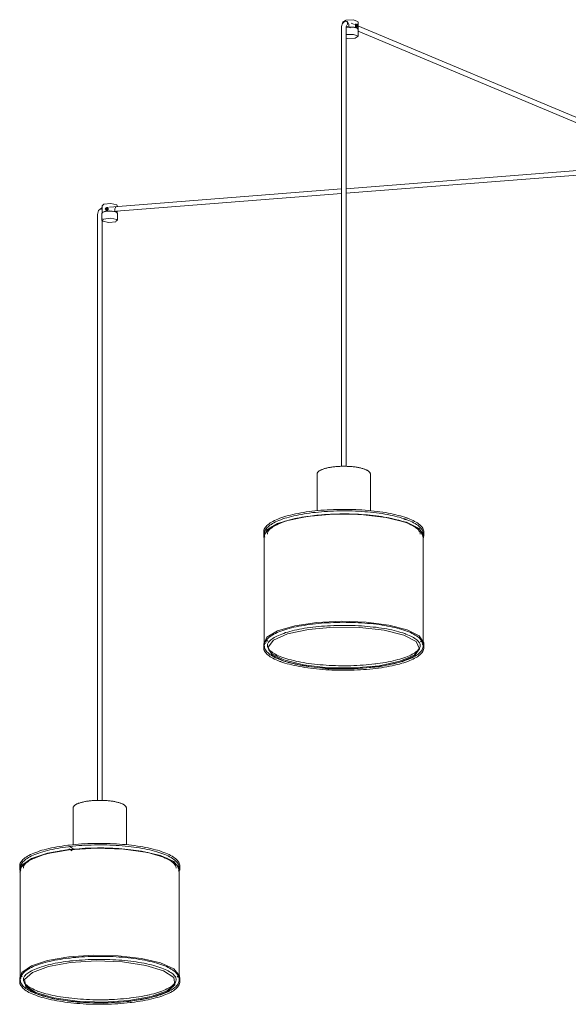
# Model space of a CAD drawing. Header units: millimetres. Extents: x 2834 to 10851, y -1034 to 7771.
# Tile 1 of 9: x 5625 to 6345, y -1019 to 271. Entities that reach past the tile are written whole.
import ezdxf

# ---------------------------------------------------------------- set-up
doc = ezdxf.new("R2010")
doc.units = ezdxf.units.MM
doc.layers.add('E-LITE-EQPM', color=7, linetype='Continuous', lineweight=20)

# ---------------------------------------------------------------- blocks, each defined once
blk = doc.blocks.new('64314-5L   _Suspended_tensor - 64314-47-5L MAMBO Black_rattan pendant lamp ø210-5L-721066-00 Isometrico PDF')
at = {"layer": 'E-LITE-EQPM', "color": 253, "lineweight": 15, "true_color": 0xaaaaaa}
for p, q in [((2770.8, 261.7), (2770.8, 256.2)), ((2772.5, 268.6), (2772.5, 266)), ((2772.6, 268.3), (2776.3, 270.8)), ((2776, 269.2), (2775.2, 268.9)), ((2775.6, 269.2), (2776.3, 269.3)), ((2776.8, 256.2), (2776.8, 261.7)), ((2777.1, 269.2), (2779.2, 268.3)), ((2777.3, 262.6), (2779.9, 261.5)), ((2780.4, 264.3), (2780.4, 261.8)), ((2780.4, 261.8), (2781.1, 261.5)), ((2781.3, 261), (2782.8, 260.4)), ((2787.7, 264.9), (2783.6, 266.6)), ((2790.5, 265.5), (2788.9, 265.2)), ((2790.4, 262.5), (2789.5, 262.3)), ((2789.6, 261.2), (2791.4, 261.6)), ((2790, 264.4), (2791, 265.1)), ((2790.4, 262.5), (2790, 264.4)), ((2790.5, 263.4), (2790.1, 264.1)), ((2790.4, 263.7), (2790.1, 263.8)), ((2790.4, 262.7), (2790.5, 263.4)), ((2791.9, 263.7), (2790.5, 263.4)), ((2791, 262.3), (2790.5, 262.5)), ((2791, 265.1), (2791.9, 263.7)), ((2791.5, 262.1), (2791, 262.3)), ((2791.9, 263.7), (2791.5, 262.1)), ((3194.1, 94.5), (2792.1, 263)), ((2792.5, 259), (2792.5, 268.6)), ((2792.8, 249.2), (2792.8, 258.3)), ((2770.8, 256.2), (2770.8, -314.2)), ((2776.8, -314.3), (2776.8, 256.2)), ((2792.7, 256.3), (3191.7, 88.9)), ((3107.7, 75.5), (2776.7, 49.7)), ((2776.7, 43.7), (3108.2, 69.5)), ((2770.8, 49.3), (2466.7, 25.6)), ((2470.1, 19.9), (2770.8, 43.3)), ((2456.9, 27.5), (2456.9, 22.4)), ((2476.2, 28.6), (2476.5, 27)), ((2476.9, 26.6), (2476.9, 27.5)), ((2450.9, 15.9), (2450.9, 10.4)), ((2456.6, 17.2), (2456.6, 8.1)), ((2456.9, 20.6), (2456.9, 18)), ((2461.4, 23.6), (2462.8, 24.8)), ((2461.9, 22), (2461.4, 23.6)), ((2461.4, 23.6), (2462.1, 23.2)), ((2461.7, 21.7), (2463.1, 20.7)), ((2462.8, 22.1), (2461.9, 22)), ((2461.9, 22), (2462.6, 21.6)), ((2463.4, 24.4), (2462.1, 23.2)), ((2462.1, 23.2), (2462.4, 22.1)), ((2462.8, 24.8), (2464.2, 23.9)), ((2463.5, 22.2), (2462.8, 22.1)), ((2464.2, 23.9), (2463.6, 22.2)), ((2463.6, 22.2), (2464.3, 21.8)), ((2465.4, 24), (2463.9, 25)), ((2464, 21.7), (2464.2, 21.8)), ((2464.3, 21.8), (2464.4, 22.1)), ((2472.5, 19.8), (2473.6, 20)), ((2473.6, 20), (2473.6, 22.5)), ((2477.2, 17.2), (2476.2, 18.6)), ((2476.9, 20.3), (2476.9, 17.9)), ((2477.2, 8.1), (2477.2, 17.2)), ((2450.9, 10.4), (2450.9, -752.2)), ((2456.9, -752.2), (2456.9, 10.4)), ((2738.8, -324.6), (2738.8, -324.4)), ((2738.8, -324.6), (2738.8, -372.4)), ((2808.8, -372.5), (2808.8, -324.6)), ((2854.9, -383.9), (2852.5, -384.4)), ((2852.5, -387.6), (2855.5, -386.9)), ((2678.4, -393.7), (2679.9, -393.9)), ((2679.3, -390.7), (2678.7, -390.6)), ((2668.8, -400.4), (2668.8, -405.8)), ((2669.6, -404.7), (2669.6, -547.7)), ((2878, -547.7), (2878, -404.7)), ((2878.8, -405.8), (2878.8, -400.4)), ((2668.8, -546.5), (2668.8, -552)), ((2669.2, -549), (2669.4, -549.5)), ((2671, -546.6), (2671.2, -546.1)), ((2672.3, -544.6), (2672.6, -544.3)), ((2673.4, -543.5), (2674.4, -542.5)), ((2874.4, -543.5), (2875.6, -544.9)), ((2876.5, -546.3), (2877.3, -547.8)), ((2878.2, -549.8), (2878.3, -549.5)), ((2878.8, -552), (2878.8, -546.5)), ((2709.5, -569.3), (2712.2, -569.9)), ((2759, -575.2), (2762.4, -575.3)), ((2812.6, -573.4), (2815.8, -573)), ((2418.9, -762.5), (2418.9, -810.3)), ((2488.9, -810.3), (2488.9, -762.5)), ((2419.1, -815.8), (2415.1, -813.1)), ((2413.3, -815.7), (2417.6, -818.5)), ((2348.9, -838.2), (2348.9, -843.7)), ((2558.9, -843.7), (2558.9, -838.2)), ((2349.7, -842.6), (2349.7, -985.6)), ((2558.1, -985.6), (2558.1, -842.6)), ((2348.9, -984.4), (2348.9, -989.8)), ((2349.4, -987.3), (2349.5, -987.6)), ((2350, -986.7), (2350.1, -986.4)), ((2351.6, -983.5), (2352.3, -982.5)), ((2555.5, -982.6), (2556.5, -983.9)), ((2558.3, -987.3), (2558.4, -987.1)), ((2558.9, -989.8), (2558.9, -984.4)), ((2371.8, -1002.2), (2372.4, -1002.5)), ((2412.7, -1011), (2415.9, -1011.4)), ((2466.1, -1013.2), (2469.5, -1013)), ((2516.3, -1007.6), (2518.9, -1007))]:
    blk.add_line(p, q, dxfattribs=at)
for points in [[(2776.3, 270.8, 0), (2786.2, 271.2, 0), (2792.4, 269, 0), (2792.4, 268.7, 0)], [(2775.6, 269.2, 0), (2772.2, 266.8, 0), (2770.8, 262.1, 0), (2770.8, 261.7, 0)], [(2776, 269.2, 0), (2776.9, 269.2, 0), (2777.6, 268.9, 0), (2778.2, 268.2, 0), (2778.6, 267.3, 0), (2778.7, 266.2, 0), (2778.5, 265.2, 0), (2778.1, 264.3, 0)], [(2777.2, 263.5, 0), (2776.8, 261.8, 0), (2776.8, 261.7, 0)], [(2792.8, 258.3, 0), (2791.3, 260.1, 0), (2787.9, 261.1, 0), (2782.4, 261.6, 0), (2776.9, 261.1, 0)], [(2778.7, 267.4, 0), (2779.4, 266.9, 0), (2779.9, 266.1, 0), (2780.3, 265.3, 0), (2780.4, 264.3, 0)], [(2792.5, 259, 0), (2792.1, 259.8, 0), (2787.6, 261.4, 0), (2780.4, 261.8, 0)], [(2789, 263.8, 0), (2789.1, 264.5, 0), (2789.3, 265, 0), (2789.7, 265.3, 0), (2790.2, 265.4, 0)], [(2790.2, 261.6, 0), (2789.7, 262, 0), (2789.3, 262.5, 0), (2789.1, 263.2, 0), (2789, 263.8, 0)], [(2791, 265.5, 0), (2789.7, 264, 0), (2791, 261.6, 0)], [(2791.2, 261.8, 0), (2790.9, 261.5, 0), (2790.6, 261.5, 0)], [(2791, 261.6, 0), (2792.2, 263.1, 0), (2791, 265.5, 0)], [(2788.8, 247, 0), (2778.6, 246.6, 0), (2776.6, 246.9, 0)], [(2776.7, 251.6, 0), (2786.4, 251.9, 0), (2792.7, 249.6, 0), (2788.8, 247, 0)], [(2457.3, 27.6, 0), (2459, 29.2, 0), (2468.2, 30.2, 0), (2476.2, 28.6, 0)], [(2456.8, 24.7, 0), (2452.4, 21, 0), (2450.9, 15.9, 0)], [(2456.9, 24.7, 0), (2456.6, 24.5, 0), (2456.4, 23.9, 0), (2456.5, 23, 0), (2456.6, 22.1, 0), (2456.9, 21.1, 0)], [(2456.6, 17.2, 0), (2458.1, 18.9, 0), (2461.5, 19.9, 0), (2467, 20.4, 0), (2472.5, 19.9, 0), (2475.7, 18.9, 0), (2476.2, 18.6, 0)], [(2456.9, 22.4, 0), (2456.9, 22.3, 0), (2456.9, 21.5, 0), (2456.9, 20.6, 0)], [(2473.6, 20, 0), (2466.8, 20.7, 0), (2460, 19.9, 0), (2457.7, 19, 0)], [(2462.8, 25.2, 0), (2461, 23.1, 0), (2462.8, 21.4, 0)], [(2463, 21.2, 0), (2462.8, 21.2, 0), (2462.2, 21.4, 0), (2461.7, 21.7, 0), (2461.4, 22.2, 0), (2461.3, 22.8, 0)], [(2461.5, 23.7, 0), (2461.7, 24.2, 0), (2462.2, 24.7, 0), (2462.4, 24.8, 0)], [(2462.8, 21.4, 0), (2464.6, 23.5, 0), (2462.8, 25.2, 0)], [(2463.1, 25.1, 0), (2463.4, 25.1, 0), (2464, 24.9, 0), (2464.5, 24.5, 0), (2464.9, 24, 0), (2465, 23.3, 0)], [(2465, 23.3, 0), (2464.9, 22.6, 0), (2464.5, 22, 0), (2464, 21.6, 0), (2463.4, 21.3, 0), (2463.1, 21.2, 0)], [(2473.6, 22.5, 0), (2473.7, 23.4, 0), (2473.9, 24.3, 0), (2474.3, 24.9, 0), (2474.8, 25.4, 0)], [(2457.4, 6.9, 0), (2458.8, 9.8, 0), (2468.2, 10.9, 0), (2476.4, 9.2, 0)], [(2476.4, 9.2, 0), (2475.1, 6.3, 0), (2465.6, 5.2, 0), (2457.4, 6.9, 0)], [(2808.8, -324.6, 0), (2808.8, -324.1, 0), (2808.6, -323.6, 0), (2808.5, -323.1, 0), (2808.2, -322.6, 0), (2807.9, -322.2, 0), (2807.6, -321.7, 0), (2807.2, -321.3, 0), (2806.7, -320.9, 0), (2806.2, -320.5, 0), (2805.7, -320.1, 0), (2805.1, -319.8, 0), (2804.4, -319.4, 0), (2803.8, -319.1, 0), (2803, -318.7, 0), (2802.3, -318.4, 0), (2801.4, -318.1, 0), (2800.6, -317.8, 0), (2799.7, -317.5, 0), (2798.7, -317.2, 0), (2797.8, -316.9, 0), (2796.8, -316.6, 0), (2795.7, -316.4, 0), (2794.6, -316.2, 0), (2793.5, -315.9, 0), (2792.4, -315.7, 0), (2791.2, -315.5, 0), (2790, -315.3, 0), (2788.8, -315.1, 0), (2787.5, -315, 0), (2786.2, -314.8, 0), (2784.9, -314.7, 0), (2783.6, -314.6, 0), (2782.3, -314.5, 0), (2781, -314.4, 0), (2779.6, -314.3, 0), (2778.3, -314.3, 0), (2776.9, -314.2, 0), (2775.5, -314.2, 0), (2774.2, -314.2, 0), (2772.8, -314.2, 0), (2771.4, -314.2, 0), (2770.1, -314.2, 0), (2768.7, -314.3, 0), (2767.3, -314.4, 0), (2766, -314.4, 0), (2764.7, -314.5, 0), (2763.3, -314.6, 0), (2762, -314.8, 0), (2760.8, -314.9, 0), (2759.5, -315.1, 0), (2758.3, -315.2, 0), (2757, -315.4, 0), (2755.9, -315.6, 0), (2754.7, -315.8, 0), (2753.6, -316, 0), (2752.5, -316.3, 0), (2751.4, -316.5, 0), (2750.4, -316.8, 0), (2749.4, -317, 0), (2748.4, -317.3, 0), (2747.5, -317.6, 0), (2746.6, -317.9, 0), (2745.8, -318.2, 0), (2745, -318.5, 0), (2744.2, -318.9, 0), (2743.5, -319.2, 0), (2742.8, -319.6, 0), (2742.2, -319.9, 0), (2741.6, -320.3, 0), (2741.1, -320.7, 0), (2740.6, -321.1, 0), (2740.2, -321.5, 0), (2739.8, -321.9, 0), (2739.5, -322.4, 0), (2739.2, -322.9, 0), (2739, -323.3, 0), (2738.9, -323.8, 0), (2738.8, -324.3, 0), (2738.8, -324.4, 0)], [(2668.8, -400.4, 0), (2668.9, -399.1, 0), (2669.2, -397.9, 0), (2669.6, -396.6, 0), (2670.2, -395.4, 0), (2671, -394.2, 0), (2672, -393.1, 0), (2673.1, -391.9, 0), (2674.3, -390.8, 0), (2675.8, -389.6, 0), (2677.3, -388.5, 0), (2679.1, -387.5, 0), (2680.9, -386.4, 0), (2683, -385.4, 0), (2685.1, -384.4, 0), (2687.4, -383.4, 0), (2689.9, -382.4, 0), (2692.4, -381.5, 0), (2695.2, -380.6, 0), (2698, -379.8, 0), (2700.9, -378.9, 0), (2704, -378.1, 0), (2707.2, -377.4, 0), (2710.5, -376.7, 0), (2713.8, -376, 0), (2717.3, -375.3, 0), (2720.9, -374.7, 0), (2724.5, -374.1, 0), (2728.3, -373.6, 0), (2732.1, -373.1, 0), (2735.9, -372.7, 0), (2739.9, -372.3, 0), (2743.8, -371.9, 0), (2747.9, -371.6, 0), (2752, -371.3, 0), (2756.1, -371.1, 0), (2760.2, -370.9, 0), (2764.4, -370.8, 0), (2768.5, -370.7, 0), (2772.7, -370.7, 0), (2776.9, -370.7, 0), (2781.1, -370.8, 0), (2785.2, -370.9, 0), (2789.4, -371, 0), (2793.5, -371.2, 0), (2797.6, -371.5, 0), (2801.7, -371.7, 0), (2805.7, -372.1, 0), (2809.6, -372.5, 0), (2813.5, -372.9, 0), (2817.4, -373.3, 0), (2821.1, -373.8, 0), (2824.8, -374.4, 0), (2828.4, -375, 0), (2832, -375.6, 0), (2835.4, -376.3, 0), (2838.7, -377, 0), (2842, -377.7, 0), (2845.1, -378.5, 0), (2848.1, -379.3, 0), (2851, -380.2, 0), (2853.8, -381, 0), (2856.4, -381.9, 0), (2856.5, -382, 0)], [(2669.6, -403.1, 0), (2669.7, -401.7, 0), (2670, -400.3, 0), (2670.5, -398.9, 0), (2671.2, -397.6, 0), (2672.1, -396.3, 0), (2673.1, -395, 0), (2674.2, -393.8, 0), (2675.5, -392.6, 0), (2677, -391.5, 0), (2678.6, -390.3, 0), (2680.4, -389.3, 0), (2682.2, -388.2, 0), (2684.3, -387.2, 0), (2686.4, -386.2, 0), (2688.7, -385.2, 0), (2691.2, -384.2, 0), (2693.7, -383.3, 0), (2696.4, -382.4, 0), (2699.2, -381.6, 0), (2702.1, -380.8, 0), (2705.1, -380, 0), (2708.3, -379.2, 0), (2711.5, -378.5, 0), (2714.8, -377.8, 0), (2718.3, -377.2, 0), (2721.8, -376.6, 0), (2725.4, -376, 0), (2729, -375.5, 0), (2732.8, -375, 0), (2736.6, -374.6, 0), (2740.5, -374.2, 0), (2744.4, -373.8, 0), (2748.3, -373.5, 0), (2752.3, -373.3, 0), (2756.4, -373.1, 0), (2760.4, -372.9, 0), (2764.5, -372.8, 0), (2768.6, -372.7, 0), (2772.7, -372.6, 0), (2776.8, -372.7, 0), (2780.9, -372.7, 0), (2785, -372.8, 0), (2789.1, -373, 0), (2793.2, -373.2, 0), (2797.2, -373.4, 0), (2801.2, -373.7, 0), (2805.1, -374, 0), (2809, -374.4, 0), (2812.8, -374.8, 0), (2816.6, -375.2, 0), (2820.3, -375.7, 0), (2824, -376.3, 0), (2827.5, -376.9, 0), (2831, -377.5, 0), (2834.4, -378.1, 0), (2837.7, -378.8, 0), (2840.9, -379.6, 0), (2843.9, -380.3, 0), (2846.9, -381.1, 0), (2849.8, -382, 0), (2852.5, -382.8, 0), (2855.1, -383.7, 0), (2855.3, -383.8, 0)], [(2856.8, -387.9, 0), (2832.9, -381.6, 0), (2803.1, -377.7, 0), (2770.5, -376.6, 0), (2738.3, -378.3, 0), (2709.5, -382.7, 0), (2687, -389.4, 0), (2673, -397.7, 0), (2668.9, -406.7, 0), (2669.4, -408.8, 0)], [(2856.2, -388, 0), (2829.4, -381.3, 0), (2795.9, -377.5, 0), (2759.7, -377.1, 0), (2725.2, -380.2, 0), (2696.7, -386.3, 0), (2677.4, -394.9, 0), (2670.3, -402.7, 0)], [(2673.6, -403.1, 0), (2673.7, -402.2, 0), (2673.9, -401.4, 0), (2674.2, -400.5, 0), (2674.7, -399.6, 0), (2675.3, -398.6, 0), (2676.1, -397.7, 0), (2677, -396.7, 0), (2678.1, -395.7, 0), (2679.4, -394.7, 0), (2680.8, -393.7, 0), (2682.4, -392.7, 0), (2684.1, -391.7, 0), (2686, -390.8, 0), (2688.1, -389.8, 0), (2690.2, -388.9, 0), (2692.6, -388, 0), (2695, -387.1, 0), (2697.6, -386.2, 0), (2700.3, -385.4, 0), (2703.2, -384.6, 0), (2706.1, -383.8, 0), (2709.2, -383.1, 0), (2712.3, -382.4, 0), (2715.6, -381.7, 0), (2719, -381.1, 0), (2722.4, -380.5, 0), (2726, -380, 0), (2729.6, -379.5, 0), (2733.3, -379, 0), (2737, -378.6, 0), (2740.8, -378.2, 0), (2744.7, -377.8, 0), (2748.6, -377.5, 0), (2752.6, -377.3, 0), (2756.6, -377.1, 0), (2760.6, -376.9, 0), (2764.6, -376.8, 0), (2768.7, -376.7, 0), (2772.7, -376.6, 0), (2776.8, -376.7, 0), (2780.9, -376.7, 0), (2784.9, -376.8, 0), (2788.9, -377, 0), (2793, -377.1, 0), (2796.9, -377.4, 0), (2800.9, -377.7, 0), (2804.8, -378, 0), (2808.6, -378.3, 0), (2812.4, -378.8, 0), (2816.1, -379.2, 0), (2819.8, -379.7, 0), (2823.3, -380.2, 0), (2826.8, -380.8, 0), (2830.3, -381.4, 0), (2833.6, -382.1, 0), (2836.8, -382.7, 0), (2839.9, -383.4, 0), (2842.9, -384.2, 0), (2845.8, -385, 0), (2848.6, -385.8, 0), (2851.3, -386.6, 0), (2853.8, -387.5, 0), (2853.9, -387.5, 0)], [(2878, -403.1, 0), (2877.9, -401.7, 0), (2877.6, -400.3, 0), (2877.1, -398.9, 0), (2876.5, -397.6, 0), (2875.6, -396.3, 0), (2874.6, -395, 0), (2873.4, -393.8, 0), (2872.1, -392.6, 0), (2870.7, -391.5, 0), (2869.1, -390.3, 0), (2867.3, -389.3, 0), (2865.4, -388.2, 0), (2863.4, -387.2, 0), (2861.2, -386.2, 0), (2858.9, -385.2, 0), (2856.5, -384.2, 0), (2855.3, -383.8, 0)], [(2878.8, -400.4, 0), (2878.7, -399.1, 0), (2878.5, -397.9, 0), (2878, -396.6, 0), (2877.4, -395.4, 0), (2876.6, -394.2, 0), (2875.7, -393.1, 0), (2874.6, -391.9, 0), (2873.3, -390.8, 0), (2871.9, -389.6, 0), (2870.3, -388.5, 0), (2868.6, -387.5, 0), (2866.7, -386.4, 0), (2864.7, -385.4, 0), (2862.5, -384.4, 0), (2860.2, -383.4, 0), (2857.8, -382.4, 0), (2856.5, -382, 0)], [(2874, -403.1, 0), (2874, -402.2, 0), (2873.8, -401.4, 0), (2873.5, -400.5, 0), (2873, -399.6, 0), (2872.4, -398.6, 0), (2871.6, -397.7, 0), (2870.7, -396.7, 0), (2869.6, -395.7, 0), (2868.3, -394.7, 0), (2866.9, -393.7, 0), (2865.3, -392.7, 0), (2863.5, -391.7, 0), (2861.7, -390.8, 0), (2859.6, -389.8, 0), (2857.4, -388.9, 0), (2855.1, -388, 0), (2853.9, -387.5, 0)], [(2878, -406.9, 0), (2873.1, -397, 0), (2856.2, -388, 0)], [(2878, -409.5, 0), (2878.8, -404.9, 0), (2872.6, -395.9, 0), (2856.8, -387.9, 0)], [(2670.3, -402.7, 0), (2669.7, -404.7, 0), (2669.6, -406.1, 0)], [(2669.6, -403.1, 0), (2669.7, -404.5, 0), (2670, -405.9, 0), (2670.4, -407, 0)], [(2878, -403.1, 0), (2877.9, -404.5, 0), (2877.6, -405.9, 0), (2877.3, -406.9, 0)], [(2856.8, -528.6, 0), (2832.9, -522.3, 0), (2803.1, -518.4, 0), (2770.5, -517.3, 0), (2738.3, -519, 0), (2709.5, -523.4, 0), (2687, -530, 0), (2673, -538.3, 0), (2668.9, -547.4, 0)], [(2669.6, -549.2, 0), (2669.7, -547.8, 0), (2670, -546.4, 0), (2670.5, -545, 0), (2671.2, -543.7, 0), (2672.1, -542.4, 0), (2673.1, -541.1, 0), (2674.2, -539.9, 0), (2675.5, -538.7, 0), (2677, -537.6, 0), (2678.6, -536.5, 0), (2680.4, -535.4, 0), (2682.2, -534.3, 0), (2684.3, -533.3, 0), (2686.4, -532.3, 0), (2688.7, -531.3, 0), (2691.2, -530.3, 0), (2693.7, -529.4, 0), (2696.4, -528.5, 0), (2699.2, -527.7, 0), (2702.1, -526.9, 0), (2705.1, -526.1, 0), (2708.3, -525.3, 0), (2711.5, -524.6, 0), (2714.8, -523.9, 0), (2718.3, -523.3, 0), (2721.8, -522.7, 0), (2725.4, -522.1, 0), (2729, -521.6, 0), (2732.8, -521.1, 0), (2736.6, -520.7, 0), (2740.5, -520.3, 0), (2744.4, -519.9, 0), (2748.3, -519.6, 0), (2752.3, -519.4, 0), (2756.4, -519.2, 0), (2760.4, -519, 0), (2764.5, -518.9, 0), (2768.6, -518.8, 0), (2772.7, -518.7, 0), (2776.8, -518.8, 0), (2780.9, -518.8, 0), (2785, -518.9, 0), (2789.1, -519.1, 0), (2793.2, -519.3, 0), (2797.2, -519.5, 0), (2801.2, -519.8, 0), (2805.1, -520.1, 0), (2809, -520.5, 0), (2812.8, -520.9, 0), (2816.6, -521.3, 0), (2820.3, -521.8, 0), (2824, -522.4, 0), (2827.5, -523, 0), (2831, -523.6, 0), (2834.4, -524.2, 0), (2837.7, -524.9, 0), (2840.9, -525.7, 0), (2843.9, -526.4, 0), (2846.9, -527.2, 0), (2849.8, -528.1, 0), (2852.5, -528.9, 0), (2855.1, -529.8, 0), (2855.3, -529.9, 0)], [(2673.6, -549.2, 0), (2673.7, -548.4, 0), (2673.9, -547.5, 0), (2674.2, -546.6, 0), (2674.7, -545.7, 0), (2675.3, -544.7, 0), (2676.1, -543.8, 0), (2677, -542.8, 0), (2678.1, -541.8, 0), (2679.4, -540.8, 0), (2680.8, -539.8, 0), (2682.4, -538.8, 0), (2684.1, -537.8, 0), (2686, -536.9, 0), (2688.1, -535.9, 0), (2690.2, -535, 0), (2692.6, -534.1, 0), (2695, -533.2, 0), (2697.6, -532.3, 0), (2700.3, -531.5, 0), (2703.2, -530.7, 0), (2706.1, -530, 0), (2709.2, -529.2, 0), (2712.3, -528.5, 0), (2715.6, -527.9, 0), (2719, -527.2, 0), (2722.4, -526.6, 0), (2726, -526.1, 0), (2729.6, -525.6, 0), (2733.3, -525.1, 0), (2737, -524.7, 0), (2740.8, -524.3, 0), (2744.7, -523.9, 0), (2748.6, -523.6, 0), (2752.6, -523.4, 0), (2756.6, -523.2, 0), (2760.6, -523, 0), (2764.6, -522.9, 0), (2768.7, -522.8, 0), (2772.7, -522.7, 0), (2776.8, -522.8, 0), (2780.9, -522.8, 0), (2784.9, -522.9, 0), (2788.9, -523.1, 0), (2793, -523.3, 0), (2796.9, -523.5, 0), (2800.9, -523.8, 0), (2804.8, -524.1, 0), (2808.6, -524.5, 0), (2812.4, -524.9, 0), (2816.1, -525.3, 0), (2819.8, -525.8, 0), (2823.3, -526.3, 0), (2826.8, -526.9, 0), (2830.3, -527.5, 0), (2833.6, -528.2, 0), (2836.8, -528.8, 0), (2839.9, -529.6, 0), (2842.9, -530.3, 0), (2845.8, -531.1, 0), (2848.6, -531.9, 0), (2851.3, -532.7, 0), (2853.8, -533.6, 0), (2853.9, -533.6, 0)], [(2852.4, -535.5, 0), (2826.8, -529.1, 0), (2794.9, -525.5, 0), (2760.4, -525.1, 0), (2727.5, -528, 0), (2700.2, -533.9, 0), (2681.8, -542, 0), (2674.5, -551.4, 0), (2679.2, -561, 0), (2695.3, -569.5, 0)], [(2878.8, -546.7, 0), (2878.8, -545.6, 0), (2872.6, -536.6, 0), (2856.8, -528.6, 0)], [(2695.3, -569.5, 0), (2720.9, -575.9, 0), (2752.8, -579.6, 0), (2787.3, -579.9, 0), (2820.2, -577, 0), (2847.5, -571.1, 0), (2865.9, -563, 0), (2873.2, -553.6, 0), (2868.5, -544.1, 0), (2852.4, -535.5, 0)], [(2874, -549.2, 0), (2874, -548.4, 0), (2873.8, -547.5, 0), (2873.5, -546.6, 0), (2873, -545.7, 0), (2872.4, -544.7, 0), (2871.6, -543.8, 0), (2870.7, -542.8, 0), (2869.6, -541.8, 0), (2868.3, -540.8, 0), (2866.9, -539.8, 0), (2865.3, -538.8, 0), (2863.5, -537.8, 0), (2861.7, -536.9, 0), (2859.6, -535.9, 0), (2857.4, -535, 0), (2855.1, -534.1, 0), (2853.9, -533.6, 0)], [(2878, -549.2, 0), (2877.9, -547.8, 0), (2877.6, -546.4, 0), (2877.1, -545, 0), (2876.5, -543.7, 0), (2875.6, -542.4, 0), (2874.6, -541.1, 0), (2873.4, -539.9, 0), (2872.1, -538.7, 0), (2870.7, -537.6, 0), (2869.1, -536.5, 0), (2867.3, -535.4, 0), (2865.4, -534.3, 0), (2863.4, -533.3, 0), (2861.2, -532.3, 0), (2858.9, -531.3, 0), (2856.5, -530.3, 0), (2855.3, -529.9, 0)], [(2668.8, -552, 0), (2668.9, -553.2, 0), (2669.2, -554.4, 0), (2669.6, -555.7, 0), (2670.2, -556.9, 0), (2671, -558.1, 0), (2672, -559.3, 0), (2673.1, -560.4, 0), (2674.3, -561.5, 0), (2675.8, -562.7, 0), (2677.3, -563.8, 0), (2679.1, -564.8, 0), (2680.9, -565.9, 0), (2683, -566.9, 0), (2685.1, -567.9, 0), (2687.4, -568.9, 0), (2689.9, -569.9, 0), (2691.1, -570.3, 0)], [(2669.6, -549.2, 0), (2669.7, -550.6, 0), (2670, -552, 0), (2670.5, -553.4, 0), (2671.2, -554.7, 0), (2672.1, -556, 0), (2673.1, -557.3, 0), (2674.2, -558.5, 0), (2675.5, -559.7, 0), (2677, -560.8, 0), (2678.6, -562, 0), (2680.4, -563.1, 0), (2682.2, -564.1, 0), (2684.3, -565.1, 0), (2686.4, -566.2, 0), (2688.7, -567.1, 0), (2691.2, -568.1, 0), (2692.4, -568.5, 0)], [(2673.6, -549.2, 0), (2673.7, -550.1, 0), (2673.9, -550.9, 0), (2674.2, -551.8, 0), (2674.7, -552.7, 0), (2675.3, -553.7, 0), (2676.1, -554.7, 0), (2677, -555.6, 0), (2678.1, -556.6, 0), (2679.4, -557.6, 0), (2680.8, -558.6, 0), (2682.4, -559.6, 0), (2684.1, -560.6, 0), (2686, -561.6, 0), (2688.1, -562.5, 0), (2690.2, -563.4, 0), (2692.6, -564.3, 0), (2693.7, -564.8, 0)], [(2675.4, -554.9, 0), (2679.2, -559.6, 0), (2695.3, -568.1, 0)], [(2878.8, -552, 0), (2878.7, -553.2, 0), (2878.5, -554.4, 0), (2878, -555.7, 0), (2877.4, -556.9, 0), (2876.6, -558.1, 0), (2875.7, -559.3, 0), (2874.6, -560.4, 0), (2873.3, -561.5, 0), (2871.9, -562.7, 0), (2870.3, -563.8, 0), (2868.6, -564.8, 0), (2866.7, -565.9, 0), (2864.7, -566.9, 0), (2862.5, -567.9, 0), (2860.2, -568.9, 0), (2857.8, -569.9, 0), (2855.2, -570.8, 0), (2852.5, -571.7, 0), (2849.7, -572.5, 0), (2846.7, -573.4, 0), (2843.7, -574.2, 0), (2840.5, -574.9, 0), (2837.2, -575.7, 0), (2833.8, -576.3, 0), (2830.4, -577, 0), (2826.8, -577.6, 0), (2823.1, -578.2, 0), (2819.4, -578.7, 0), (2815.6, -579.2, 0), (2811.7, -579.6, 0), (2807.8, -580, 0), (2803.8, -580.4, 0), (2799.8, -580.7, 0), (2795.7, -581, 0), (2791.6, -581.2, 0), (2787.5, -581.4, 0), (2783.3, -581.5, 0), (2779.1, -581.6, 0), (2775, -581.6, 0), (2770.8, -581.6, 0), (2766.6, -581.5, 0), (2762.4, -581.4, 0), (2758.3, -581.3, 0), (2754.2, -581.1, 0), (2750.1, -580.9, 0), (2746, -580.6, 0), (2742, -580.2, 0), (2738, -579.9, 0), (2734.1, -579.4, 0), (2730.3, -579, 0), (2726.5, -578.5, 0), (2722.8, -577.9, 0), (2719.2, -577.3, 0), (2715.7, -576.7, 0), (2712.3, -576, 0), (2708.9, -575.3, 0), (2705.7, -574.6, 0), (2702.6, -573.8, 0), (2699.6, -573, 0), (2696.7, -572.2, 0), (2693.9, -571.3, 0), (2691.2, -570.4, 0), (2691.1, -570.3, 0)], [(2878, -549.2, 0), (2877.9, -550.6, 0), (2877.6, -552, 0), (2877.1, -553.4, 0), (2876.5, -554.7, 0), (2875.6, -556, 0), (2874.6, -557.3, 0), (2873.4, -558.5, 0), (2872.1, -559.7, 0), (2870.7, -560.8, 0), (2869.1, -562, 0), (2867.3, -563.1, 0), (2865.4, -564.1, 0), (2863.4, -565.1, 0), (2861.2, -566.2, 0), (2858.9, -567.1, 0), (2856.5, -568.1, 0), (2854, -569, 0), (2851.3, -569.9, 0), (2848.5, -570.7, 0), (2845.6, -571.6, 0), (2842.5, -572.3, 0), (2839.4, -573.1, 0), (2836.2, -573.8, 0), (2832.8, -574.5, 0), (2829.4, -575.1, 0), (2825.9, -575.7, 0), (2822.3, -576.3, 0), (2818.6, -576.8, 0), (2814.9, -577.3, 0), (2811.1, -577.7, 0), (2807.2, -578.1, 0), (2803.3, -578.5, 0), (2799.3, -578.8, 0), (2795.3, -579, 0), (2791.3, -579.3, 0), (2787.2, -579.4, 0), (2783.2, -579.6, 0), (2779.1, -579.6, 0), (2774.9, -579.7, 0), (2770.8, -579.7, 0), (2766.7, -579.6, 0), (2762.6, -579.5, 0), (2758.6, -579.4, 0), (2754.5, -579.2, 0), (2750.5, -578.9, 0), (2746.5, -578.6, 0), (2742.6, -578.3, 0), (2738.7, -577.9, 0), (2734.8, -577.5, 0), (2731.1, -577.1, 0), (2727.3, -576.6, 0), (2723.7, -576, 0), (2720.1, -575.5, 0), (2716.7, -574.8, 0), (2713.3, -574.2, 0), (2710, -573.5, 0), (2706.8, -572.8, 0), (2703.7, -572, 0), (2700.8, -571.2, 0), (2697.9, -570.3, 0), (2695.1, -569.5, 0), (2692.5, -568.6, 0), (2692.4, -568.5, 0)], [(2874, -549.2, 0), (2874, -550.1, 0), (2873.8, -550.9, 0), (2873.5, -551.8, 0), (2873, -552.7, 0), (2872.4, -553.7, 0), (2871.6, -554.7, 0), (2870.7, -555.6, 0), (2869.6, -556.6, 0), (2868.3, -557.6, 0), (2866.9, -558.6, 0), (2865.3, -559.6, 0), (2863.5, -560.6, 0), (2861.7, -561.6, 0), (2859.6, -562.5, 0), (2857.4, -563.4, 0), (2855.1, -564.3, 0), (2852.7, -565.2, 0), (2850.1, -566.1, 0), (2847.4, -566.9, 0), (2844.5, -567.7, 0), (2841.6, -568.5, 0), (2838.5, -569.2, 0), (2835.3, -569.9, 0), (2832.1, -570.6, 0), (2828.7, -571.2, 0), (2825.2, -571.8, 0), (2821.7, -572.3, 0), (2818.1, -572.8, 0), (2814.4, -573.3, 0), (2810.7, -573.7, 0), (2806.8, -574.1, 0), (2803, -574.5, 0), (2799.1, -574.8, 0), (2795.1, -575, 0), (2791.1, -575.3, 0), (2787.1, -575.4, 0), (2783.1, -575.6, 0), (2779, -575.6, 0), (2774.9, -575.7, 0), (2770.9, -575.7, 0), (2766.8, -575.6, 0), (2762.8, -575.5, 0), (2758.7, -575.4, 0), (2754.7, -575.2, 0), (2750.7, -574.9, 0), (2746.8, -574.6, 0), (2742.9, -574.3, 0), (2739.1, -574, 0), (2735.3, -573.6, 0), (2731.6, -573.1, 0), (2727.9, -572.6, 0), (2724.3, -572.1, 0), (2720.8, -571.5, 0), (2717.4, -570.9, 0), (2714.1, -570.3, 0), (2710.9, -569.6, 0), (2707.7, -568.9, 0), (2704.7, -568.1, 0), (2701.8, -567.3, 0), (2699.1, -566.5, 0), (2696.4, -565.7, 0), (2693.9, -564.8, 0), (2693.7, -564.8, 0)], [(2695.3, -568.1, 0), (2720.9, -574.6, 0), (2752.8, -578.2, 0), (2787.3, -578.6, 0), (2820.2, -575.6, 0), (2847.5, -569.7, 0), (2865.9, -561.6, 0), (2873.1, -552.6, 0)], [(2418.9, -762.5, 0), (2418.9, -762, 0), (2419, -761.5, 0), (2419.2, -761, 0), (2419.4, -760.5, 0), (2419.7, -760.1, 0), (2420.1, -759.6, 0), (2420.5, -759.2, 0), (2420.9, -758.8, 0), (2421.4, -758.4, 0), (2422, -758, 0), (2422.6, -757.7, 0), (2423.2, -757.3, 0), (2423.9, -756.9, 0), (2424.6, -756.6, 0), (2425.4, -756.3, 0), (2426.2, -756, 0), (2427.1, -755.7, 0), (2428, -755.4, 0), (2428.9, -755.1, 0), (2429.9, -754.8, 0), (2430.9, -754.5, 0), (2432, -754.3, 0), (2433, -754, 0), (2434.2, -753.8, 0), (2435.3, -753.6, 0), (2436.5, -753.4, 0), (2437.7, -753.2, 0), (2438.9, -753, 0), (2440.2, -752.9, 0), (2441.4, -752.7, 0), (2442.7, -752.6, 0), (2444, -752.5, 0), (2445.4, -752.4, 0), (2446.7, -752.3, 0), (2448, -752.2, 0), (2449.4, -752.2, 0), (2450.8, -752.1, 0), (2452.1, -752.1, 0), (2453.5, -752.1, 0), (2454.9, -752.1, 0), (2456.2, -752.1, 0), (2457.6, -752.1, 0), (2459, -752.2, 0), (2460.3, -752.3, 0), (2461.7, -752.3, 0), (2463, -752.4, 0), (2463.4, -752.5, 0)], [(2488.9, -762.5, 0), (2488.8, -762, 0), (2488.7, -761.5, 0), (2488.6, -761, 0), (2488.3, -760.5, 0), (2488, -760.1, 0), (2487.7, -759.6, 0), (2487.3, -759.2, 0), (2486.8, -758.8, 0), (2486.3, -758.4, 0), (2485.8, -758, 0), (2485.2, -757.7, 0), (2484.5, -757.3, 0), (2483.8, -756.9, 0), (2483.1, -756.6, 0), (2482.3, -756.3, 0), (2481.5, -756, 0), (2480.7, -755.7, 0), (2479.8, -755.4, 0), (2478.8, -755.1, 0), (2477.8, -754.8, 0), (2476.8, -754.5, 0), (2475.8, -754.3, 0), (2474.7, -754, 0), (2473.6, -753.8, 0), (2472.4, -753.6, 0), (2471.3, -753.4, 0), (2470.1, -753.2, 0), (2468.8, -753, 0), (2467.6, -752.9, 0), (2466.3, -752.7, 0), (2465, -752.6, 0), (2463.7, -752.5, 0), (2463.4, -752.5, 0)], [(2348.9, -838.2, 0), (2349, -837, 0), (2349.2, -835.7, 0), (2349.7, -834.5, 0), (2350.3, -833.3, 0), (2351.1, -832.1, 0), (2352, -830.9, 0), (2353.1, -829.8, 0), (2354.4, -828.6, 0), (2355.8, -827.5, 0), (2357.4, -826.4, 0), (2359.1, -825.3, 0), (2361, -824.3, 0), (2363, -823.3, 0), (2365.2, -822.2, 0), (2367.5, -821.3, 0), (2369.9, -820.3, 0), (2372.5, -819.4, 0), (2375.2, -818.5, 0), (2378, -817.6, 0), (2381, -816.8, 0), (2384, -816, 0), (2387.2, -815.2, 0), (2390.5, -814.5, 0), (2393.9, -813.8, 0), (2397.4, -813.2, 0), (2400.9, -812.6, 0), (2404.6, -812, 0), (2408.3, -811.5, 0), (2412.1, -811, 0), (2413.6, -810.8, 0)], [(2349.7, -841, 0), (2349.8, -839.5, 0), (2350.1, -838.1, 0), (2350.6, -836.8, 0), (2351.3, -835.4, 0), (2352.1, -834.1, 0), (2353.1, -832.9, 0), (2354.3, -831.7, 0), (2355.6, -830.5, 0), (2357, -829.3, 0), (2358.6, -828.2, 0), (2360.4, -827.1, 0), (2362.3, -826.1, 0), (2364.3, -825, 0), (2366.5, -824, 0), (2368.8, -823, 0), (2371.2, -822.1, 0), (2373.8, -821.2, 0), (2376.4, -820.3, 0), (2379.2, -819.4, 0), (2382.2, -818.6, 0), (2385.2, -817.8, 0), (2388.3, -817.1, 0), (2391.5, -816.4, 0), (2394.9, -815.7, 0), (2398.3, -815.1, 0), (2401.8, -814.5, 0), (2405.4, -813.9, 0), (2409.1, -813.4, 0), (2412.8, -812.9, 0), (2414.3, -812.7, 0)], [(2558.9, -838.2, 0), (2558.8, -837, 0), (2558.5, -835.7, 0), (2558.1, -834.5, 0), (2557.5, -833.3, 0), (2556.7, -832.1, 0), (2555.7, -830.9, 0), (2554.6, -829.8, 0), (2553.4, -828.6, 0), (2552, -827.5, 0), (2550.4, -826.4, 0), (2548.6, -825.3, 0), (2546.8, -824.3, 0), (2544.8, -823.3, 0), (2542.6, -822.2, 0), (2540.3, -821.3, 0), (2537.8, -820.3, 0), (2535.3, -819.4, 0), (2532.6, -818.5, 0), (2529.7, -817.6, 0), (2526.8, -816.8, 0), (2523.7, -816, 0), (2520.5, -815.2, 0), (2517.3, -814.5, 0), (2513.9, -813.8, 0), (2510.4, -813.2, 0), (2506.8, -812.6, 0), (2503.2, -812, 0), (2499.5, -811.5, 0), (2495.6, -811, 0), (2491.8, -810.5, 0), (2487.8, -810.1, 0), (2483.9, -809.8, 0), (2479.8, -809.5, 0), (2475.8, -809.2, 0), (2471.7, -809, 0), (2467.5, -808.8, 0), (2463.4, -808.7, 0), (2459.2, -808.6, 0), (2455, -808.6, 0), (2450.8, -808.6, 0), (2446.6, -808.6, 0), (2442.5, -808.7, 0), (2438.3, -808.9, 0), (2434.2, -809.1, 0), (2430.1, -809.3, 0), (2426.1, -809.6, 0), (2422, -809.9, 0), (2418.1, -810.3, 0), (2414.2, -810.7, 0), (2413.6, -810.8, 0)], [(2558.1, -841, 0), (2558, -839.5, 0), (2557.7, -838.1, 0), (2557.2, -836.8, 0), (2556.5, -835.4, 0), (2555.7, -834.1, 0), (2554.7, -832.9, 0), (2553.5, -831.7, 0), (2552.2, -830.5, 0), (2550.7, -829.3, 0), (2549.1, -828.2, 0), (2547.4, -827.1, 0), (2545.5, -826.1, 0), (2543.4, -825, 0), (2541.3, -824, 0), (2539, -823, 0), (2536.6, -822.1, 0), (2534, -821.2, 0), (2531.3, -820.3, 0), (2528.5, -819.4, 0), (2525.6, -818.6, 0), (2522.6, -817.8, 0), (2519.4, -817.1, 0), (2516.2, -816.4, 0), (2512.9, -815.7, 0), (2509.4, -815.1, 0), (2505.9, -814.5, 0), (2502.3, -813.9, 0), (2498.7, -813.4, 0), (2494.9, -812.9, 0), (2491.1, -812.5, 0), (2487.3, -812.1, 0), (2483.3, -811.7, 0), (2479.4, -811.4, 0), (2475.4, -811.1, 0), (2471.3, -810.9, 0), (2467.3, -810.8, 0), (2463.2, -810.6, 0), (2459.1, -810.5, 0), (2455, -810.5, 0), (2450.9, -810.5, 0), (2446.8, -810.6, 0), (2442.7, -810.7, 0), (2438.6, -810.8, 0), (2434.5, -811, 0), (2430.5, -811.3, 0), (2426.5, -811.5, 0), (2422.6, -811.9, 0), (2418.7, -812.2, 0), (2414.9, -812.7, 0), (2414.3, -812.7, 0)], [(2413.4, -816.7, 0), (2385.4, -821.5, 0), (2364.2, -828.5, 0), (2351.7, -837, 0), (2349.2, -846.1, 0), (2349.6, -847.1, 0)], [(2413.7, -816.9, 0), (2383.2, -822.4, 0), (2361.3, -830.4, 0), (2350.5, -840, 0), (2349.8, -845, 0)], [(2353.7, -841, 0), (2353.7, -840.1, 0), (2353.9, -839.2, 0), (2354.2, -838.4, 0), (2354.7, -837.4, 0), (2355.3, -836.5, 0), (2356.1, -835.5, 0), (2357, -834.5, 0), (2358.2, -833.5, 0), (2359.4, -832.6, 0), (2360.8, -831.6, 0), (2362.4, -830.6, 0), (2364.2, -829.6, 0), (2366.1, -828.6, 0), (2368.1, -827.7, 0), (2370.3, -826.8, 0), (2372.6, -825.8, 0), (2375.1, -825, 0), (2377.6, -824.1, 0), (2380.4, -823.3, 0), (2383.2, -822.5, 0), (2386.1, -821.7, 0), (2389.2, -821, 0), (2392.4, -820.3, 0), (2395.6, -819.6, 0), (2399, -819, 0), (2402.5, -818.4, 0), (2406, -817.8, 0), (2409.6, -817.3, 0), (2413.3, -816.9, 0), (2414.7, -816.7, 0)], [(2558.2, -847, 0), (2558.5, -841.3, 0), (2550.8, -832.4, 0), (2533.5, -824.6, 0), (2508.5, -818.7, 0), (2478.1, -815.2, 0), (2445.3, -814.6, 0), (2413.4, -816.7, 0)], [(2558, -844.2, 0), (2555.5, -837.3, 0), (2541.6, -828, 0), (2517.1, -820.6, 0), (2484.9, -816, 0), (2449, -814.7, 0), (2413.7, -816.9, 0)], [(2554.1, -841, 0), (2554, -840.1, 0), (2553.8, -839.2, 0), (2553.5, -838.4, 0), (2553, -837.4, 0), (2552.4, -836.5, 0), (2551.6, -835.5, 0), (2550.7, -834.5, 0), (2549.6, -833.5, 0), (2548.3, -832.6, 0), (2546.9, -831.6, 0), (2545.3, -830.6, 0), (2543.6, -829.6, 0), (2541.7, -828.6, 0), (2539.7, -827.7, 0), (2537.5, -826.8, 0), (2535.2, -825.8, 0), (2532.7, -825, 0), (2530.1, -824.1, 0), (2527.4, -823.3, 0), (2524.6, -822.5, 0), (2521.6, -821.7, 0), (2518.5, -821, 0), (2515.4, -820.3, 0), (2512.1, -819.6, 0), (2508.7, -819, 0), (2505.3, -818.4, 0), (2501.8, -817.8, 0), (2498.1, -817.3, 0), (2494.4, -816.9, 0), (2490.7, -816.4, 0), (2486.9, -816, 0), (2483, -815.7, 0), (2479.1, -815.4, 0), (2475.1, -815.1, 0), (2471.2, -814.9, 0), (2467.1, -814.8, 0), (2463.1, -814.6, 0), (2459, -814.5, 0), (2455, -814.5, 0), (2450.9, -814.5, 0), (2446.8, -814.6, 0), (2442.8, -814.7, 0), (2438.8, -814.8, 0), (2434.8, -815, 0), (2430.8, -815.2, 0), (2426.8, -815.5, 0), (2423, -815.9, 0), (2419.1, -816.2, 0), (2415.3, -816.6, 0), (2414.7, -816.7, 0)], [(2349.7, -841, 0), (2349.8, -842.4, 0), (2350.1, -843.8, 0), (2350.4, -844.7, 0)], [(2558.1, -841, 0), (2558, -842.4, 0), (2557.7, -843.8, 0), (2557.3, -844.8, 0)], [(2413.4, -957.4, 0), (2385.4, -962.2, 0), (2364.2, -969.1, 0), (2351.7, -977.6, 0), (2349.1, -986.4, 0)], [(2349.7, -987.1, 0), (2349.8, -985.7, 0), (2350.1, -984.2, 0), (2350.6, -982.9, 0), (2351.3, -981.5, 0), (2352.1, -980.2, 0), (2353.1, -979, 0), (2354.3, -977.8, 0), (2355.6, -976.6, 0), (2357, -975.4, 0), (2358.6, -974.3, 0), (2360.4, -973.2, 0), (2362.3, -972.2, 0), (2364.3, -971.1, 0), (2366.5, -970.1, 0), (2368.8, -969.2, 0), (2371.2, -968.2, 0), (2373.8, -967.3, 0), (2376.4, -966.4, 0), (2379.2, -965.5, 0), (2382.2, -964.7, 0), (2385.2, -963.9, 0), (2388.3, -963.2, 0), (2391.5, -962.5, 0), (2394.9, -961.8, 0), (2398.3, -961.2, 0), (2401.8, -960.6, 0), (2405.4, -960, 0), (2409.1, -959.5, 0), (2412.8, -959, 0), (2414.3, -958.8, 0)], [(2353.7, -987.1, 0), (2353.7, -986.2, 0), (2353.9, -985.4, 0), (2354.2, -984.5, 0), (2354.7, -983.5, 0), (2355.3, -982.6, 0), (2356.1, -981.6, 0), (2357, -980.6, 0), (2358.2, -979.7, 0), (2359.4, -978.7, 0), (2360.8, -977.7, 0), (2362.4, -976.7, 0), (2364.2, -975.7, 0), (2366.1, -974.7, 0), (2368.1, -973.8, 0), (2370.3, -972.9, 0), (2372.6, -972, 0), (2375.1, -971.1, 0), (2377.6, -970.2, 0), (2380.4, -969.4, 0), (2383.2, -968.6, 0), (2386.1, -967.8, 0), (2389.2, -967.1, 0), (2392.4, -966.4, 0), (2395.6, -965.7, 0), (2399, -965.1, 0), (2402.5, -964.5, 0), (2406, -964, 0), (2409.6, -963.4, 0), (2413.3, -963, 0), (2414.7, -962.8, 0)], [(2415.6, -964.8, 0), (2386.5, -970, 0), (2365.6, -977.7, 0), (2355.3, -986.8, 0), (2356.9, -996.5, 0), (2370.2, -1005.3, 0), (2393.6, -1012.4, 0), (2424.3, -1016.8, 0), (2458.5, -1018, 0), (2492.2, -1015.9, 0)], [(2558.6, -986.6, 0), (2558.5, -982, 0), (2550.8, -973.1, 0), (2533.5, -965.3, 0), (2508.5, -959.4, 0), (2478.1, -955.9, 0), (2445.3, -955.2, 0), (2413.4, -957.4, 0)], [(2558.1, -987.1, 0), (2558, -985.7, 0), (2557.7, -984.2, 0), (2557.2, -982.9, 0), (2556.5, -981.5, 0), (2555.7, -980.2, 0), (2554.7, -979, 0), (2553.5, -977.8, 0), (2552.2, -976.6, 0), (2550.7, -975.4, 0), (2549.1, -974.3, 0), (2547.4, -973.2, 0), (2545.5, -972.2, 0), (2543.4, -971.1, 0), (2541.3, -970.1, 0), (2539, -969.2, 0), (2536.6, -968.2, 0), (2534, -967.3, 0), (2531.3, -966.4, 0), (2528.5, -965.5, 0), (2525.6, -964.7, 0), (2522.6, -963.9, 0), (2519.4, -963.2, 0), (2516.2, -962.5, 0), (2512.9, -961.8, 0), (2509.4, -961.2, 0), (2505.9, -960.6, 0), (2502.3, -960, 0), (2498.7, -959.5, 0), (2494.9, -959, 0), (2491.1, -958.6, 0), (2487.3, -958.2, 0), (2483.3, -957.8, 0), (2479.4, -957.5, 0), (2475.4, -957.2, 0), (2471.3, -957, 0), (2467.3, -956.9, 0), (2463.2, -956.7, 0), (2459.1, -956.7, 0), (2455, -956.6, 0), (2450.9, -956.6, 0), (2446.8, -956.7, 0), (2442.7, -956.8, 0), (2438.6, -956.9, 0), (2434.5, -957.1, 0), (2430.5, -957.4, 0), (2426.5, -957.6, 0), (2422.6, -958, 0), (2418.7, -958.3, 0), (2414.9, -958.8, 0), (2414.3, -958.8, 0)], [(2554.1, -987.1, 0), (2554, -986.2, 0), (2553.8, -985.4, 0), (2553.5, -984.5, 0), (2553, -983.5, 0), (2552.4, -982.6, 0), (2551.6, -981.6, 0), (2550.7, -980.6, 0), (2549.6, -979.7, 0), (2548.3, -978.7, 0), (2546.9, -977.7, 0), (2545.3, -976.7, 0), (2543.6, -975.7, 0), (2541.7, -974.7, 0), (2539.7, -973.8, 0), (2537.5, -972.9, 0), (2535.2, -972, 0), (2532.7, -971.1, 0), (2530.1, -970.2, 0), (2527.4, -969.4, 0), (2524.6, -968.6, 0), (2521.6, -967.8, 0), (2518.5, -967.1, 0), (2515.4, -966.4, 0), (2512.1, -965.7, 0), (2508.7, -965.1, 0), (2505.3, -964.5, 0), (2501.8, -964, 0), (2498.1, -963.4, 0), (2494.4, -963, 0), (2490.7, -962.5, 0), (2486.9, -962.1, 0), (2483, -961.8, 0), (2479.1, -961.5, 0), (2475.1, -961.2, 0), (2471.2, -961, 0), (2467.1, -960.9, 0), (2463.1, -960.7, 0), (2459, -960.7, 0), (2455, -960.6, 0), (2450.9, -960.6, 0), (2446.8, -960.7, 0), (2442.8, -960.8, 0), (2438.8, -960.9, 0), (2434.8, -961.1, 0), (2430.8, -961.4, 0), (2426.8, -961.6, 0), (2423, -962, 0), (2419.1, -962.3, 0), (2415.3, -962.7, 0), (2414.7, -962.8, 0)], [(2492.2, -1015.9, 0), (2521.3, -1010.7, 0), (2542.2, -1003.1, 0), (2552.5, -993.9, 0), (2550.9, -984.3, 0), (2537.5, -975.4, 0), (2514.1, -968.4, 0), (2483.5, -964, 0), (2449.2, -962.7, 0), (2415.6, -964.8, 0)], [(2348.9, -989.8, 0), (2349, -991.1, 0), (2349.2, -992.3, 0), (2349.7, -993.5, 0), (2350.3, -994.7, 0), (2351.1, -995.9, 0), (2352, -997.1, 0), (2353.1, -998.3, 0), (2354.4, -999.4, 0), (2355.8, -1000.5, 0), (2357.4, -1001.6, 0), (2359.1, -1002.7, 0), (2361, -1003.8, 0), (2363, -1004.8, 0), (2365.2, -1005.8, 0), (2367.5, -1006.8, 0), (2369.9, -1007.7, 0), (2372.5, -1008.7, 0), (2375.2, -1009.5, 0), (2378, -1010.4, 0), (2381, -1011.2, 0), (2384, -1012, 0), (2387.2, -1012.8, 0), (2390.5, -1013.5, 0), (2393.9, -1014.2, 0), (2397.4, -1014.9, 0), (2400.9, -1015.5, 0), (2404.6, -1016, 0), (2408.3, -1016.6, 0), (2412.1, -1017.1, 0), (2416, -1017.5, 0), (2419.9, -1017.9, 0), (2423.9, -1018.3, 0), (2427.9, -1018.6, 0), (2432, -1018.8, 0), (2436.1, -1019.1, 0), (2440.2, -1019.2, 0), (2444.4, -1019.4, 0), (2448.6, -1019.4, 0), (2452.7, -1019.5, 0), (2456.9, -1019.5, 0), (2461.1, -1019.4, 0), (2465.3, -1019.3, 0), (2469.4, -1019.2, 0), (2473.5, -1019, 0), (2477.6, -1018.7, 0), (2481.7, -1018.4, 0), (2485.7, -1018.1, 0), (2489.7, -1017.7, 0), (2493.6, -1017.3, 0), (2494.2, -1017.2, 0)], [(2349.7, -987.1, 0), (2349.8, -988.5, 0), (2350.1, -989.9, 0), (2350.6, -991.3, 0), (2351.3, -992.6, 0), (2352.1, -993.9, 0), (2353.1, -995.2, 0), (2354.3, -996.4, 0), (2355.6, -997.6, 0), (2357, -998.7, 0), (2358.6, -999.8, 0), (2360.4, -1000.9, 0), (2362.3, -1002, 0), (2364.3, -1003, 0), (2366.5, -1004, 0), (2368.8, -1005, 0), (2371.2, -1005.9, 0), (2373.8, -1006.9, 0), (2376.4, -1007.7, 0), (2379.2, -1008.6, 0), (2382.2, -1009.4, 0), (2385.2, -1010.2, 0), (2388.3, -1011, 0), (2391.5, -1011.7, 0), (2394.9, -1012.4, 0), (2398.3, -1013, 0), (2401.8, -1013.6, 0), (2405.4, -1014.2, 0), (2409.1, -1014.7, 0), (2412.8, -1015.2, 0), (2416.6, -1015.6, 0), (2420.5, -1016, 0), (2424.4, -1016.3, 0), (2428.4, -1016.6, 0), (2432.4, -1016.9, 0), (2436.4, -1017.1, 0), (2440.5, -1017.3, 0), (2444.6, -1017.4, 0), (2448.7, -1017.5, 0), (2452.8, -1017.5, 0), (2456.9, -1017.5, 0), (2461, -1017.5, 0), (2465.1, -1017.4, 0), (2469.2, -1017.2, 0), (2473.2, -1017, 0), (2477.2, -1016.8, 0), (2481.2, -1016.5, 0), (2485.2, -1016.2, 0), (2489, -1015.8, 0), (2492.9, -1015.4, 0), (2493.5, -1015.3, 0)], [(2350.3, -985.7, 0), (2350.5, -985.3, 0), (2350.9, -984.5, 0)], [(2353.7, -987.1, 0), (2353.7, -987.9, 0), (2353.9, -988.8, 0), (2354.2, -989.7, 0), (2354.7, -990.6, 0), (2355.3, -991.6, 0), (2356.1, -992.5, 0), (2357, -993.5, 0), (2358.2, -994.5, 0), (2359.4, -995.5, 0), (2360.8, -996.5, 0), (2362.4, -997.5, 0), (2364.2, -998.5, 0), (2366.1, -999.4, 0), (2368.1, -1000.4, 0), (2370.3, -1001.3, 0), (2372.6, -1002.2, 0), (2375.1, -1003.1, 0), (2377.6, -1003.9, 0), (2380.4, -1004.8, 0), (2383.2, -1005.6, 0), (2386.1, -1006.3, 0), (2389.2, -1007.1, 0), (2392.4, -1007.8, 0), (2395.6, -1008.4, 0), (2399, -1009.1, 0), (2402.5, -1009.6, 0), (2406, -1010.2, 0), (2409.6, -1010.7, 0), (2413.3, -1011.2, 0), (2417.1, -1011.6, 0), (2420.9, -1012, 0), (2424.7, -1012.3, 0), (2428.7, -1012.7, 0), (2432.6, -1012.9, 0), (2436.6, -1013.1, 0), (2440.6, -1013.3, 0), (2444.7, -1013.4, 0), (2448.7, -1013.5, 0), (2452.8, -1013.5, 0), (2456.8, -1013.5, 0), (2460.9, -1013.5, 0), (2465, -1013.4, 0), (2469, -1013.2, 0), (2473, -1013, 0), (2477, -1012.8, 0), (2480.9, -1012.5, 0), (2484.8, -1012.2, 0), (2488.6, -1011.8, 0), (2492.4, -1011.4, 0), (2493, -1011.4, 0)], [(2354.6, -990.6, 0), (2356.9, -995.1, 0), (2370.2, -1003.9, 0), (2393.6, -1011, 0), (2424.3, -1015.4, 0), (2458.5, -1016.6, 0), (2492.2, -1014.5, 0)], [(2492.2, -1014.5, 0), (2521.3, -1009.3, 0), (2542.2, -1001.7, 0), (2552.5, -992.5, 0)], [(2554.1, -987.1, 0), (2554, -987.9, 0), (2553.8, -988.8, 0), (2553.5, -989.7, 0), (2553, -990.6, 0), (2552.4, -991.6, 0), (2551.6, -992.5, 0), (2550.7, -993.5, 0), (2549.6, -994.5, 0), (2548.3, -995.5, 0), (2546.9, -996.5, 0), (2545.3, -997.5, 0), (2543.6, -998.5, 0), (2541.7, -999.4, 0), (2539.7, -1000.4, 0), (2537.5, -1001.3, 0), (2535.2, -1002.2, 0), (2532.7, -1003.1, 0), (2530.1, -1003.9, 0), (2527.4, -1004.8, 0), (2524.6, -1005.6, 0), (2521.6, -1006.3, 0), (2518.5, -1007.1, 0), (2515.4, -1007.8, 0), (2512.1, -1008.4, 0), (2508.7, -1009.1, 0), (2505.3, -1009.6, 0), (2501.8, -1010.2, 0), (2498.1, -1010.7, 0), (2494.4, -1011.2, 0), (2493, -1011.4, 0)], [(2558.1, -987.1, 0), (2558, -988.5, 0), (2557.7, -989.9, 0), (2557.2, -991.3, 0), (2556.5, -992.6, 0), (2555.7, -993.9, 0), (2554.7, -995.2, 0), (2553.5, -996.4, 0), (2552.2, -997.6, 0), (2550.7, -998.7, 0), (2549.1, -999.8, 0), (2547.4, -1000.9, 0), (2545.5, -1002, 0), (2543.4, -1003, 0), (2541.3, -1004, 0), (2539, -1005, 0), (2536.6, -1005.9, 0), (2534, -1006.9, 0), (2531.3, -1007.7, 0), (2528.5, -1008.6, 0), (2525.6, -1009.4, 0), (2522.6, -1010.2, 0), (2519.4, -1011, 0), (2516.2, -1011.7, 0), (2512.9, -1012.4, 0), (2509.4, -1013, 0), (2505.9, -1013.6, 0), (2502.3, -1014.2, 0), (2498.7, -1014.7, 0), (2494.9, -1015.2, 0), (2493.5, -1015.3, 0)], [(2558.9, -989.8, 0), (2558.8, -991.1, 0), (2558.5, -992.3, 0), (2558.1, -993.5, 0), (2557.5, -994.7, 0), (2556.7, -995.9, 0), (2555.7, -997.1, 0), (2554.6, -998.3, 0), (2553.4, -999.4, 0), (2552, -1000.5, 0), (2550.4, -1001.6, 0), (2548.6, -1002.7, 0), (2546.8, -1003.8, 0), (2544.8, -1004.8, 0), (2542.6, -1005.8, 0), (2540.3, -1006.8, 0), (2537.8, -1007.7, 0), (2535.3, -1008.7, 0), (2532.6, -1009.5, 0), (2529.7, -1010.4, 0), (2526.8, -1011.2, 0), (2523.7, -1012, 0), (2520.5, -1012.8, 0), (2517.3, -1013.5, 0), (2513.9, -1014.2, 0), (2510.4, -1014.9, 0), (2506.8, -1015.5, 0), (2503.2, -1016, 0), (2499.5, -1016.6, 0), (2495.6, -1017.1, 0), (2494.2, -1017.2, 0)]]:
    blk.add_polyline3d(points, dxfattribs=at)

msp = doc.modelspace()

# ---------------------------------------------------------------- block references
at = {"layer": 'E-LITE-EQPM', "color": 253, "lineweight": 15, "true_color": 0xaaaaaa}
msp.add_blockref('64314-5L   _Suspended_tensor - 64314-47-5L MAMBO Black_rattan pendant lamp ø210-5L-721066-00 Isometrico PDF', (3276.4, 0), dxfattribs=at)

doc.saveas('drawing.dxf')
